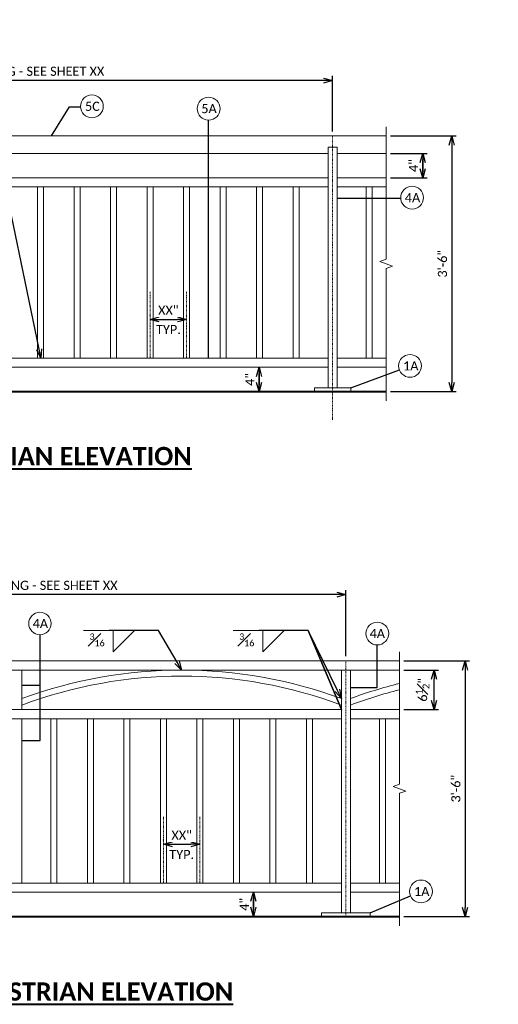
# Model space of a CAD drawing. Extents: x 5346 to 6997, y 23474 to 24083.
# Tile 17 of 25: x 6215 to 6294, y 23813 to 23975. Entities that reach past the tile are written whole.
import ezdxf
from ezdxf import colors
from ezdxf.entities.mleader import LeaderData, LeaderLine
from ezdxf.math import Vec2, Vec3

# ---------------------------------------------------------------- set-up
doc = ezdxf.new("R2010")
doc.units = 0
doc.header["$MEASUREMENT"] = 0
doc.linetypes.add('Wisdot4', pattern=[0.28125, 0.125, -0.0625, 0.03125, -0.0625])
for name, color, linetype, lineweight in [('B_ANNO_BREAK', 7, 'Continuous', 18), ('B_ANNO_DIM', 7, 'Continuous', 18), ('B_ANNO_TEXT', 7, 'Continuous', 18), ('B_ANNO_TEXT_TITLE', 7, 'Continuous', 40), ('B_CNTR', 1, 'Wisdot4', 18), ('B_CONC_PPT', 12, 'Continuous', 40), ('B_STEEL_RAIL', 92, 'Continuous', 18)]:
    doc.layers.add(name, color=color, linetype=linetype, lineweight=lineweight)
doc.styles.add('Annotative', font='calibri.ttf', dxfattribs={"height": 0.0625})
doc.styles.get("Standard").update_dxf_attribs({"font": 'calibri.ttf'})
doc.styles.add('Title', font='calibrib.ttf', dxfattribs={"height": 0.125})
doc.dimstyles.new('Annotative', dxfattribs={"dimscale": 0, "dimtxt": 0.0625, "dimasz": 0.0625, "dimexe": 0.03125, "dimexo": 0.03125, "dimgap": 0.03125, "dimtad": 1, "dimdec": 3, "dimzin": 3, "dimdsep": 46, "dimlunit": 4, "dimtxsty": 'Standard', "dimblk": 'OPEN30', "dimcen": 0.03125, "dimaunit": 1, "dimadec": 0, "dimazin": 3, "dimtfac": 0.75, "dimtdec": 3, "dimtofl": 0, "dimtmove": 0, "dimatfit": 3, "dimldrblk": 'OPEN30', "dimfxl": 1, "dimtfill": 1, "dimfrac": 1, "dimtolj": 1, "dimtzin": 0, "dimarcsym": 0})

# ---------------------------------------------------------------- blocks, each defined once
blk = doc.blocks.new('_Open30')
at = {"color": 0, "linetype": 'ByBlock', "lineweight": -2}
for p, q in [((-1, 0.27), (0, 0)), ((0, 0), (-1, -0.27)), ((0, 0), (-1, 0))]:
    blk.add_line(p, q, dxfattribs=at)
blk = doc.blocks.new('*D161')
at = {"layer": 'B_ANNO_DIM', "color": 0, "lineweight": -2, "transparency": 16777216}
for p, q in [((6276.1, 23952.93), (6282.12, 23952.93)), ((6281.37, 23950.43), (6281.37, 23951.93)), ((6281.37, 23951.43), (6281.37, 23949.93)), ((6276.1, 23948.93), (6282.12, 23948.93))]:
    blk.add_line(p, q, dxfattribs=at)
at = {"layer": 'Defpoints', "color": 0, "transparency": 16777216}
for p in [(6275.35, 23952.93), (6281.37, 23952.93), (6275.35, 23948.93)]:
    blk.add_point(p, dxfattribs=at)
at = {"layer": 'B_ANNO_DIM', "color": 0, "lineweight": -2, "transparency": 16777216, "xscale": 1.5, "yscale": 1.5, "zscale": 1.5}
for p, rotation in [((6281.37, 23952.93), 90), ((6281.37, 23948.93), 270)]:
    blk.add_blockref('_Open30', p, dxfattribs=dict(at, rotation=rotation))
at = {"layer": 'B_ANNO_DIM', "color": 0, "transparency": 16777216, "insert": (6279.86, 23950.93), "char_height": 1.5, "attachment_point": 5, "rotation": 90}
blk.add_mtext('\\A1;4"', dxfattribs=at)
blk = doc.blocks.new('*D156')
at = {"layer": 'B_ANNO_DIM', "color": 0, "lineweight": -2, "transparency": 16777216}
for p, q in [((6236.56, 23926.36), (6236.56, 23926.43)), ((6238.06, 23925.68), (6241.06, 23925.68))]:
    blk.add_line(p, q, dxfattribs=at)
at = {"layer": 'Defpoints', "color": 0, "transparency": 16777216}
for p in [(6236.56, 23925.61), (6242.56, 23925.68), (6242.56, 23925.68)]:
    blk.add_point(p, dxfattribs=at)
at = {"layer": 'B_ANNO_DIM', "color": 0, "lineweight": -2, "transparency": 16777216, "xscale": 1.5, "yscale": 1.5, "zscale": 1.5, "rotation": 180}
blk.add_blockref('_Open30', (6236.56, 23925.68), dxfattribs=at)
at = {"layer": 'B_ANNO_DIM', "color": 0, "lineweight": -2, "transparency": 16777216, "xscale": 1.5, "yscale": 1.5, "zscale": 1.5}
blk.add_blockref('_Open30', (6242.56, 23925.68), dxfattribs=at)
at = {"layer": 'B_ANNO_DIM', "color": 0, "transparency": 16777216, "insert": (6239.56, 23927.18), "char_height": 1.5, "attachment_point": 5, "bg_fill": 3, "box_fill_scale": 1.25, "bg_fill_color": 256, "bg_fill_true_color": 13158600, "bg_fill_transparency": 0}
blk.add_mtext('\\A1;XX"', dxfattribs=at)
blk = doc.blocks.new('*D157')
at = {"layer": 'B_ANNO_DIM', "color": 0, "lineweight": -2, "transparency": 16777216}
for p, q in [((6254.48, 23915.3), (6254.48, 23916.8)), ((6254.48, 23916.3), (6254.48, 23914.8))]:
    blk.add_line(p, q, dxfattribs=at)
at = {"layer": 'Defpoints', "color": 0, "transparency": 16777216}
for p in [(6254.48, 23917.8), (6254.48, 23913.8), (6254.48, 23913.8)]:
    blk.add_point(p, dxfattribs=at)
at = {"layer": 'B_ANNO_DIM', "color": 0, "lineweight": -2, "transparency": 16777216, "xscale": 1.5, "yscale": 1.5, "zscale": 1.5}
for p, rotation in [((6254.48, 23917.8), 90), ((6254.48, 23913.8), 270)]:
    blk.add_blockref('_Open30', p, dxfattribs=dict(at, rotation=rotation))
at = {"layer": 'B_ANNO_DIM', "color": 0, "transparency": 16777216, "insert": (6252.97, 23915.8), "char_height": 1.5, "attachment_point": 5, "rotation": 90}
blk.add_mtext('\\A1;4"', dxfattribs=at)
blk = doc.blocks.new('*D158')
at = {"layer": 'B_ANNO_DIM', "color": 0, "lineweight": -2, "transparency": 16777216}
for p, q in [((6276.1, 23955.81), (6286.9, 23955.81)), ((6286.15, 23954.31), (6286.15, 23915.3)), ((6276.1, 23913.8), (6286.9, 23913.8))]:
    blk.add_line(p, q, dxfattribs=at)
at = {"layer": 'Defpoints', "color": 0, "transparency": 16777216}
for p in [(6275.35, 23955.81), (6275.35, 23913.8), (6286.15, 23913.8)]:
    blk.add_point(p, dxfattribs=at)
at = {"layer": 'B_ANNO_DIM', "color": 0, "lineweight": -2, "transparency": 16777216, "xscale": 1.5, "yscale": 1.5, "zscale": 1.5}
for p, rotation in [((6286.15, 23955.81), 90), ((6286.15, 23913.8), 270)]:
    blk.add_blockref('_Open30', p, dxfattribs=dict(at, rotation=rotation))
at = {"layer": 'B_ANNO_DIM', "color": 0, "transparency": 16777216, "insert": (6284.63, 23934.81), "char_height": 1.5, "attachment_point": 5, "rotation": 90, "bg_fill": 3, "box_fill_scale": 1.25, "bg_fill_color": 256, "bg_fill_true_color": 13158600, "bg_fill_transparency": 0}
blk.add_mtext('\\A1;3\'-6"', dxfattribs=at)
blk = doc.blocks.new('*D159')
at = {"layer": 'B_ANNO_DIM', "color": 0, "lineweight": -2, "transparency": 16777216}
for p, q in [((6158.57, 23956.55), (6158.57, 23965.66)), ((6265.07, 23964.91), (6160.07, 23964.91)), ((6266.57, 23956.55), (6266.57, 23965.66))]:
    blk.add_line(p, q, dxfattribs=at)
at = {"layer": 'Defpoints', "color": 0, "transparency": 16777216}
for p in [(6158.57, 23964.91), (6158.57, 23955.8), (6266.57, 23955.8)]:
    blk.add_point(p, dxfattribs=at)
at = {"layer": 'B_ANNO_DIM', "color": 0, "lineweight": -2, "transparency": 16777216, "xscale": 1.5, "yscale": 1.5, "zscale": 1.5, "rotation": 180}
blk.add_blockref('_Open30', (6158.57, 23964.91), dxfattribs=at)
at = {"layer": 'B_ANNO_DIM', "color": 0, "lineweight": -2, "transparency": 16777216, "xscale": 1.5, "yscale": 1.5, "zscale": 1.5}
blk.add_blockref('_Open30', (6266.57, 23964.91), dxfattribs=at)
at = {"layer": 'B_ANNO_DIM', "color": 0, "transparency": 16777216, "insert": (6212.57, 23966.43), "char_height": 1.5, "attachment_point": 5, "bg_fill": 3, "box_fill_scale": 1.25, "bg_fill_color": 256, "bg_fill_true_color": 13158600, "bg_fill_transparency": 0}
blk.add_mtext('\\A1;FOR POST SPACING - SEE SHEET XX', dxfattribs=at)
blk = doc.blocks.new('*D163')
at = {"layer": 'B_ANNO_DIM', "color": 0, "lineweight": -2, "transparency": 16777216}
for p, q in [((6253.55, 23829.08), (6253.55, 23830.58)), ((6253.55, 23830.07), (6253.55, 23828.57))]:
    blk.add_line(p, q, dxfattribs=at)
at = {"layer": 'Defpoints', "color": 0, "transparency": 16777216}
for p in [(6253.55, 23831.57), (6253.55, 23827.58), (6253.55, 23827.58)]:
    blk.add_point(p, dxfattribs=at)
at = {"layer": 'B_ANNO_DIM', "color": 0, "lineweight": -2, "transparency": 16777216, "xscale": 1.5, "yscale": 1.5, "zscale": 1.5}
for p, rotation in [((6253.55, 23831.57), 90), ((6253.55, 23827.58), 270)]:
    blk.add_blockref('_Open30', p, dxfattribs=dict(at, rotation=rotation))
at = {"layer": 'B_ANNO_DIM', "color": 0, "transparency": 16777216, "insert": (6252.05, 23829.57), "char_height": 1.5, "attachment_point": 5, "rotation": 90}
blk.add_mtext('\\A1;4"', dxfattribs=at)
blk = doc.blocks.new('*D164')
at = {"layer": 'B_ANNO_DIM', "color": 0, "lineweight": -2, "transparency": 16777216}
for p, q in [((6278.29, 23868.06), (6283.99, 23868.06)), ((6283.24, 23863.07), (6283.24, 23866.56)), ((6278.29, 23861.57), (6283.99, 23861.57))]:
    blk.add_line(p, q, dxfattribs=at)
at = {"layer": 'Defpoints', "color": 0, "transparency": 16777216}
for p in [(6277.54, 23868.06), (6283.24, 23868.06), (6277.54, 23861.57)]:
    blk.add_point(p, dxfattribs=at)
at = {"layer": 'B_ANNO_DIM', "color": 0, "lineweight": -2, "transparency": 16777216, "xscale": 1.5, "yscale": 1.5, "zscale": 1.5}
for p, rotation in [((6283.24, 23868.06), 90), ((6283.24, 23861.57), 270)]:
    blk.add_blockref('_Open30', p, dxfattribs=dict(at, rotation=rotation))
at = {"layer": 'B_ANNO_DIM', "color": 0, "transparency": 16777216, "insert": (6281.35, 23864.81), "char_height": 1.5, "attachment_point": 5, "rotation": 90}
blk.add_mtext('\\A1;6{\\H0.75x;\\S1#2;}"', dxfattribs=at)
blk = doc.blocks.new('*D165')
at = {"layer": 'B_ANNO_DIM', "color": 0, "lineweight": -2, "transparency": 16777216}
for p, q in [((6278.29, 23869.57), (6289.09, 23869.57)), ((6288.34, 23868.07), (6288.34, 23829.07)), ((6278.29, 23827.57), (6289.09, 23827.57))]:
    blk.add_line(p, q, dxfattribs=at)
at = {"layer": 'Defpoints', "color": 0, "transparency": 16777216}
for p in [(6277.54, 23869.57), (6277.54, 23827.57), (6288.34, 23827.57)]:
    blk.add_point(p, dxfattribs=at)
at = {"layer": 'B_ANNO_DIM', "color": 0, "lineweight": -2, "transparency": 16777216, "xscale": 1.5, "yscale": 1.5, "zscale": 1.5}
for p, rotation in [((6288.34, 23869.57), 90), ((6288.34, 23827.57), 270)]:
    blk.add_blockref('_Open30', p, dxfattribs=dict(at, rotation=rotation))
at = {"layer": 'B_ANNO_DIM', "color": 0, "transparency": 16777216, "insert": (6286.83, 23848.57), "char_height": 1.5, "attachment_point": 5, "rotation": 90, "bg_fill": 3, "box_fill_scale": 1.25, "bg_fill_color": 256, "bg_fill_true_color": 13158600, "bg_fill_transparency": 0}
blk.add_mtext('\\A1;3\'-6"', dxfattribs=at)
blk = doc.blocks.new('*D166')
at = {"layer": 'B_ANNO_DIM', "color": 0, "lineweight": -2, "transparency": 16777216}
for p, q in [((6160.75, 23870.32), (6160.75, 23881.2)), ((6268.75, 23870.32), (6268.75, 23881.2)), ((6267.25, 23880.45), (6162.25, 23880.45))]:
    blk.add_line(p, q, dxfattribs=at)
at = {"layer": 'Defpoints', "color": 0, "transparency": 16777216}
for p in [(6160.75, 23880.45), (6160.75, 23869.57), (6268.75, 23869.57)]:
    blk.add_point(p, dxfattribs=at)
at = {"layer": 'B_ANNO_DIM', "color": 0, "lineweight": -2, "transparency": 16777216, "xscale": 1.5, "yscale": 1.5, "zscale": 1.5, "rotation": 180}
blk.add_blockref('_Open30', (6160.75, 23880.45), dxfattribs=at)
at = {"layer": 'B_ANNO_DIM', "color": 0, "lineweight": -2, "transparency": 16777216, "xscale": 1.5, "yscale": 1.5, "zscale": 1.5}
blk.add_blockref('_Open30', (6268.75, 23880.45), dxfattribs=at)
at = {"layer": 'B_ANNO_DIM', "color": 0, "transparency": 16777216, "insert": (6214.75, 23881.97), "char_height": 1.5, "attachment_point": 5, "bg_fill": 3, "box_fill_scale": 1.25, "bg_fill_color": 256, "bg_fill_true_color": 13158600, "bg_fill_transparency": 0}
blk.add_mtext('\\A1;FOR POST SPACING - SEE SHEET XX', dxfattribs=at)
blk = doc.blocks.new('*D171')
at = {"layer": 'B_ANNO_DIM', "color": 0, "lineweight": -2, "transparency": 16777216}
for p, q in [((6238.75, 23840.11), (6238.75, 23840.18)), ((6240.25, 23839.43), (6243.25, 23839.43))]:
    blk.add_line(p, q, dxfattribs=at)
at = {"layer": 'Defpoints', "color": 0, "transparency": 16777216}
for p in [(6238.75, 23839.36), (6244.75, 23839.43), (6244.75, 23839.43)]:
    blk.add_point(p, dxfattribs=at)
at = {"layer": 'B_ANNO_DIM', "color": 0, "lineweight": -2, "transparency": 16777216, "xscale": 1.5, "yscale": 1.5, "zscale": 1.5, "rotation": 180}
blk.add_blockref('_Open30', (6238.75, 23839.43), dxfattribs=at)
at = {"layer": 'B_ANNO_DIM', "color": 0, "lineweight": -2, "transparency": 16777216, "xscale": 1.5, "yscale": 1.5, "zscale": 1.5}
blk.add_blockref('_Open30', (6244.75, 23839.43), dxfattribs=at)
at = {"layer": 'B_ANNO_DIM', "color": 0, "transparency": 16777216, "insert": (6241.75, 23840.93), "char_height": 1.5, "attachment_point": 5, "bg_fill": 3, "box_fill_scale": 1.25, "bg_fill_color": 256, "bg_fill_true_color": 13158600, "bg_fill_transparency": 0}
blk.add_mtext('\\A1;XX"', dxfattribs=at)

msp = doc.modelspace()

# ---------------------------------------------------------------- linework, layer by layer
at = {"layer": 'B_ANNO_BREAK', "linetype": 'Continuous', "flags": 128}
for points in [[(6275.3538, 23957.3048), (6275.3538, 23935.5548), (6274.3235, 23935.1798), (6276.3841, 23934.4298), (6275.3538, 23934.0548), (6275.3538, 23912.3048)], [(6277.5448, 23871.0655), (6277.5448, 23849.3155), (6276.5145, 23848.9405), (6278.5751, 23848.1905), (6277.5448, 23847.8155), (6277.5448, 23826.0655)]]:
    msp.add_lwpolyline(points, dxfattribs=at)
at = {"layer": 'B_ANNO_DIM'}
for p, q in [((6229.8374, 23874.5735), (6225.5962, 23874.5735)), ((6254.4347, 23874.5735), (6250.1936, 23874.5735))]:
    msp.add_line(p, q, dxfattribs=at)
for points in [[(6230.5162, 23874.5735), (6230.5162, 23871.0695), (6234.0042, 23874.5735)], [(6255.1136, 23874.5735), (6255.1136, 23871.0695), (6258.6016, 23874.5735)]]:
    msp.add_lwpolyline(points, dxfattribs=at)
for centre, radius in [((6226.9937, 23960.6715), 1.8717), ((6246.1857, 23960.2938), 1.8717), ((6279.2925, 23918.04), 1.8717), ((6218.4604, 23875.7095), 1.84), ((6273.9106, 23874.0605), 1.8717), ((6281.0968, 23831.6876), 1.8717)]:
    msp.add_circle(centre, radius, dxfattribs=at)
at = {"layer": 'B_CNTR'}
for p, q in [((6266.5706, 23955.8048), (6266.5706, 23909.1858)), ((6268.7481, 23869.5655), (6268.7615, 23827.5655)), ((6238.7464, 23843.926), (6238.7464, 23833.0615)), ((6244.7464, 23843.926), (6244.7464, 23833.0615))]:
    msp.add_line(p, q, dxfattribs=at)
at = {"layer": 'B_CONC_PPT'}
for p, q in [((6131.3897, 23913.8048), (6275.3538, 23913.8048)), ((6134.5756, 23827.5655), (6277.5448, 23827.5655))]:
    msp.add_line(p, q, dxfattribs=at)
at = {"layer": 'B_STEEL_RAIL'}
for p, q in [((6159.3226, 23952.9298), (6265.8186, 23952.9298)), ((6267.3226, 23952.9298), (6275.3538, 23952.9298)), ((6159.3226, 23948.9298), (6265.8186, 23948.9298)), ((6267.3226, 23948.9298), (6275.3538, 23948.9298)), ((6159.3226, 23947.4298), (6265.8186, 23947.4298)), ((6218.0666, 23947.4298), (6218.0666, 23919.3088)), ((6219.0666, 23947.4298), (6219.0666, 23919.3088)), ((6224.0666, 23947.4298), (6224.0666, 23919.3088)), ((6225.0666, 23947.4298), (6225.0666, 23919.3088)), ((6230.0666, 23947.4298), (6230.0666, 23919.3088)), ((6231.0666, 23947.4298), (6231.0666, 23919.3088)), ((6236.0666, 23947.4298), (6236.0666, 23919.3088)), ((6237.0666, 23947.4298), (6237.0666, 23919.3088)), ((6242.0666, 23947.4298), (6242.0666, 23919.3088)), ((6243.0666, 23947.4298), (6243.0666, 23919.3088)), ((6248.0666, 23947.4298), (6248.0666, 23919.3088)), ((6249.0666, 23947.4298), (6249.0666, 23919.3088)), ((6254.0666, 23947.4298), (6254.0666, 23919.3088)), ((6255.0666, 23947.4298), (6255.0666, 23919.3088)), ((6260.0666, 23947.4298), (6260.0666, 23919.3088)), ((6261.0666, 23947.4298), (6261.0666, 23919.3088)), ((6267.3226, 23947.4298), (6275.3538, 23947.4298)), ((6272.0666, 23947.4298), (6272.0666, 23919.3088)), ((6273.0666, 23947.4298), (6273.0666, 23919.3088)), ((6159.3226, 23919.3088), (6265.8186, 23919.3088)), ((6267.3226, 23919.3088), (6275.3538, 23919.3088)), ((6159.3226, 23917.8048), (6265.8186, 23917.8048)), ((6267.3226, 23917.8048), (6275.3538, 23917.8048)), ((6215.5004, 23868.0615), (6215.5004, 23861.5655)), ((6268.0044, 23868.0615), (6268.0044, 23828.1895)), ((6269.5004, 23868.0615), (6269.5004, 23828.1895)), ((6161.5004, 23861.5655), (6268.0044, 23861.5655)), ((6277.5448, 23861.5655), (6269.5004, 23861.5655)), ((6161.5004, 23860.0615), (6268.0044, 23860.0615)), ((6215.5004, 23860.0615), (6215.5004, 23833.0615)), ((6220.2524, 23860.0615), (6220.2524, 23833.0615)), ((6221.2524, 23860.0615), (6221.2524, 23833.0615)), ((6226.2524, 23860.0615), (6226.2524, 23833.0615)), ((6227.2524, 23860.0615), (6227.2524, 23833.0615)), ((6232.2524, 23860.0615), (6232.2524, 23833.0615)), ((6233.2524, 23860.0615), (6233.2524, 23833.0615)), ((6238.2524, 23860.0615), (6238.2524, 23833.0615)), ((6239.2524, 23860.0615), (6239.2524, 23833.0615)), ((6244.2524, 23860.0615), (6244.2524, 23833.0615)), ((6245.2524, 23860.0615), (6245.2524, 23833.0615)), ((6250.2524, 23860.0615), (6250.2524, 23833.0615)), ((6251.2524, 23860.0615), (6251.2524, 23833.0615)), ((6256.2524, 23860.0615), (6256.2524, 23833.0615)), ((6257.2524, 23860.0615), (6257.2524, 23833.0615)), ((6262.2524, 23860.0615), (6262.2524, 23833.0615)), ((6263.2524, 23860.0615), (6263.2524, 23833.0615)), ((6277.5448, 23860.0615), (6269.5004, 23860.0615)), ((6274.2524, 23860.0615), (6274.2524, 23833.0615)), ((6275.2524, 23860.0615), (6275.2524, 23833.0615)), ((6161.5004, 23833.0615), (6268.0044, 23833.0615)), ((6277.5448, 23833.0615), (6269.5004, 23833.0615)), ((6161.5004, 23831.5655), (6268.0044, 23831.5655)), ((6277.5448, 23831.5655), (6269.5004, 23831.5655))]:
    msp.add_line(p, q, dxfattribs=at)
for points in [[(6146.5706, 23955.8048), (6275.3538, 23955.8048)], [(6265.8186, 23914.4368), (6265.8186, 23953.9648), (6267.3226, 23953.9648), (6267.3226, 23914.4368)], [(6263.5706, 23913.8048), (6263.5706, 23914.4368), (6269.5706, 23914.4368), (6269.5706, 23913.8048)], [(6148.7564, 23869.5655), (6277.5448, 23869.5655)], [(6148.7564, 23868.0615), (6277.5448, 23868.0615)], [(6264.7564, 23827.5655), (6264.7564, 23828.1895), (6272.7564, 23828.1895), (6272.7564, 23827.5655)]]:
    msp.add_lwpolyline(points, dxfattribs=at)
for centre, radius, start, end in [((6241.7524, 23792.1576), 75.9079, 69.768517, 110.231483), ((6241.7524, 23792.1576), 74.9079, 69.486361, 110.513642), ((6295.7524, 23792.1576), 75.9079, 103.878586, 110.231483), ((6295.7524, 23792.1576), 74.9079, 104.067649, 110.513639)]:
    msp.add_arc(centre, radius, start, end, dxfattribs=at)

# ---------------------------------------------------------------- texts
at = {"layer": 'B_ANNO_DIM', "char_height": 1.5, "attachment_point": 5, "line_spacing_factor": 0.8, "style": 'Annotative'}
for insert in [(6279.4099, 23918.04), (6281.2142, 23831.6876)]:
    msp.add_mtext('1A', dxfattribs=dict(at, insert=insert))
at = {"layer": 'B_ANNO_TEXT', "char_height": 1.5, "attachment_point": 5, "line_spacing_factor": 0.8, "style": 'Annotative'}
for s, insert in [('5C', (6227.0829, 23960.6715)), ('5A', (6246.2519, 23960.2938)), ('4A', (6218.5277, 23875.7095)), ('4A', (6273.9106, 23874.0605))]:
    msp.add_mtext(s, dxfattribs=dict(at, insert=insert))
at = {"layer": 'B_ANNO_TEXT_TITLE', "char_height": 3, "attachment_point": 1, "line_spacing_factor": 0.8, "style": 'Title'}
for s, insert in [('{\\LTYPE C2 PEDESTRIAN ELEVATION}', (6180.3037, 23904.714)), ('{\\LTYPE C3 PEDESTRIAN ELEVATION}', (6187.1237, 23816.7476))]:
    msp.add_mtext(s, dxfattribs=dict(at, insert=insert))

# ---------------------------------------------------------------- dimensions: what is measured, and where the dimension line sits
at = {"layer": 'B_ANNO_DIM'}
for base, p1, p2, override, picture, middle in [((6281.3666, 23952.9298), (6275.3538, 23948.9298), (6275.3538, 23952.9298), {"dimtfill": 0}, '*D161', (6279.8631, 23950.9298)), ((6283.2407, 23868.0615), (6277.5448, 23861.5655), (6277.5448, 23868.0615), {"dimtfill": 0, "dimtfillclr": 3}, '*D164', (6281.3478, 23864.8135))]:
    dim = msp.add_linear_dim(base=base, p1=p1, p2=p2, angle=90, dimstyle='Annotative', override=override, dxfattribs=at)
    dim.commit()
    dim.dimension.update_dxf_attribs({"geometry": picture, "text_midpoint": middle})
for base, p1, p2, override, picture, middle in [((6254.4771, 23913.8008), (6254.4771, 23917.8008), (6254.4771, 23913.8008), {"dimtfill": 0}, '*D157', (6254.4771, 23915.8008)), ((6253.5531, 23827.5755), (6253.5531, 23831.5715), (6253.5531, 23827.5755), {"dimtfill": 0, "dimtfillclr": 3}, '*D163', (6253.5531, 23829.5735))]:
    dim = msp.add_linear_dim(base=base, p1=p1, p2=p2, angle=90, dimstyle='Annotative', override=override, dxfattribs=at)
    dim.commit()
    dim.dimension.update_dxf_attribs({"geometry": picture, "text_midpoint": middle, "dimtype": 160})

# ---------------------------------------------------------------- leaders
for points in [[(6220.3477, 23955.8048), (6223.3218, 23960.6124), (6225.1228, 23960.6124)], [(6246.1761, 23919.3088), (6246.1761, 23958.4221)], [(6246.1761, 23948.9298), (6246.1761, 23958.4221)], [(6269.5706, 23914.4368), (6277.5374, 23917.3895)], [(6215.5004, 23856.4775), (6218.5175, 23856.4775), (6218.5175, 23873.8704)], [(6215.5004, 23865.6029), (6218.5175, 23865.6029), (6218.5175, 23873.8704)], [(6272.7564, 23828.1895), (6279.3707, 23830.9636)]]:
    msp.add_leader(points, dimstyle='Annotative', override={"dimscale": 0}, dxfattribs=at)
ml = msp.add_multileader_mtext('Standard', dxfattribs=at)
ml.set_content('\\A1;{\\H1x;\\P\\H0.7x;\\S3#16;}', color=256)
ml.set_leader_properties()
ml.set_arrow_properties(name='OPEN30')
ml.build(insert=Vec2(0, 0))
ml.multileader.update_dxf_attribs({"dogleg_length": 0.0625, "arrow_head_size": 1.5, "scale": 24})
ctx = ml.context
ctx.base_point, ctx.scale, ctx.char_height, ctx.arrow_head_size, ctx.landing_gap_size, ctx.plane_origin = Vec3(6197.7904, 23961.5475), 24, 1.5, 1.5, 0.75, Vec3(6219.5797, 23937.5395)
notes = []
notes.append((ctx, [(0, (1, 1, 0), (6203.2663, 23961.5475), (-1, 0), 1.5, [(0, [(6218.6315, 23919.3088), (6209.8531, 23961.5475)], 0, [])])]))
ctx.mtext.insert, ctx.mtext.line_spacing_factor, ctx.mtext.flow_direction = Vec3(6198.5404, 23962.2975), 0.5, 5
ml = msp.add_multileader_mtext('Standard', dxfattribs=at)
ml.set_content('\\A1;{\\H1x;\\P\\H0.7x;\\S3#16;}', color=256)
ml.set_leader_properties()
ml.set_arrow_properties(name='OPEN30')
ml.build(insert=Vec2(0, 0))
ml.multileader.update_dxf_attribs({"dogleg_length": 0.0625, "arrow_head_size": 1.5, "scale": 24})
ctx = ml.context
ctx.base_point, ctx.scale, ctx.char_height, ctx.arrow_head_size, ctx.landing_gap_size, ctx.plane_origin = Vec3(6225.8615, 23874.5735), 24, 1.5, 1.5, 0.75, Vec3(6247.6508, 23850.5655)
notes.append((ctx, [(0, (1, 1, 0), (6231.3374, 23874.5735), (-1, 0), 1.5, [(0, [(6241.7524, 23868.0655), (6237.9242, 23874.5735)], 0, [])])]))
ctx.mtext.insert, ctx.mtext.line_spacing_factor, ctx.mtext.flow_direction = Vec3(6226.6115, 23875.3235), 0.5, 5
ml = msp.add_multileader_mtext('Standard', dxfattribs=at)
ml.set_content('\\A1;{\\H1x;\\P\\H0.7x;\\S3#16;}', color=256)
ml.set_leader_properties()
ml.set_arrow_properties(name='OPEN30')
ml.build(insert=Vec2(0, 0))
ml.multileader.update_dxf_attribs({"dogleg_length": 0.0625, "arrow_head_size": 1.5, "scale": 24})
ctx = ml.context
ctx.base_point, ctx.scale, ctx.char_height, ctx.arrow_head_size, ctx.landing_gap_size, ctx.plane_origin = Vec3(6250.4589, 23874.5735), 24, 1.5, 1.5, 0.75, Vec3(6272.2481, 23850.5655)
notes.append((ctx, [(0, (1, 1, 0), (6255.9347, 23874.5735), (-1, 0), 1.5, [(1, [(6268.0024, 23863.3822), (6262.5216, 23874.5735), (6268.0044, 23861.5655), (6262.5216, 23874.5735)], 0, [])])]))
ctx.mtext.insert, ctx.mtext.line_spacing_factor, ctx.mtext.flow_direction = Vec3(6251.2089, 23875.3235), 0.5, 5
for ctx, leaders in notes:
    for number, flags, end, landing, length, lines in leaders:
        leader = LeaderData()
        leader.index, (leader.has_last_leader_line, leader.has_dogleg_vector, leader.attachment_direction) = number, flags
        leader.last_leader_point, leader.dogleg_vector, leader.dogleg_length = Vec3(end), Vec3(landing), length
        for number, points, colour, breaks in lines:
            line = LeaderLine()
            line.index, line.vertices, line.color, line.breaks = number, Vec3.list(points), colors.encode_raw_color(colour), breaks
            leader.lines.append(line)
        ctx.leaders.append(leader)

# ---------------------------------------------------------------- next in the draw order: dimensions: what is measured, and where the dimension line sits
for base, p1, p2, picture, middle in [((6158.5706, 23964.9106), (6266.5706, 23955.8048), (6158.5706, 23955.8048), '*D159', (6212.5706, 23966.4291)), ((6160.7481, 23880.4532), (6268.7481, 23869.5655), (6160.7481, 23869.5655), '*D166', (6214.7481, 23881.9716))]:
    dim = msp.add_linear_dim(base=base, p1=p1, p2=p2, text='FOR POST SPACING - SEE SHEET XX', dimstyle='Annotative', dxfattribs=at)
    dim.commit()
    dim.dimension.update_dxf_attribs({"geometry": picture, "text_midpoint": middle})
for base, p1, p2, picture, middle in [((6286.1531, 23913.8048), (6275.3538, 23955.8088), (6275.3538, 23913.8048), '*D158', (6284.6346, 23934.8068)), ((6288.3441, 23827.5655), (6277.5448, 23869.5695), (6277.5448, 23827.5655), '*D165', (6286.8256, 23848.5675))]:
    dim = msp.add_linear_dim(base=base, p1=p1, p2=p2, angle=90, dimstyle='Annotative', override={"dimsah": 1}, dxfattribs=at)
    dim.commit()
    dim.dimension.update_dxf_attribs({"geometry": picture, "text_midpoint": middle})
for base, p1, p2, picture, middle in [((6242.5606, 23925.6778), (6236.5606, 23925.6115), (6242.5606, 23925.6778), '*D156', (6239.5606, 23927.1813)), ((6244.7464, 23839.4304), (6238.7464, 23839.3641), (6244.7464, 23839.4304), '*D171', (6241.7464, 23840.9339))]:
    dim = msp.add_linear_dim(base=base, p1=p1, p2=p2, text='XX"', dimstyle='Annotative', override={"dimscale": 24, "dimsah": 1}, dxfattribs=at)
    dim.commit()
    dim.dimension.update_dxf_attribs({"geometry": picture, "text_midpoint": middle})

# ---------------------------------------------------------------- next in the draw order: linework, layer by layer
msp.add_circle((6279.6386, 23945.6728), 1.8717, dxfattribs=at)
at = {"layer": 'B_CNTR'}
for p, q in [((6236.5606, 23930.1734), (6236.5606, 23919.3088)), ((6242.5606, 23930.1734), (6242.5606, 23919.3088))]:
    msp.add_line(p, q, dxfattribs=at)

# ---------------------------------------------------------------- next in the draw order: texts
at = {"layer": 'B_ANNO_DIM', "insert": (6241.7629, 23837.7583), "char_height": 1.5, "attachment_point": 5, "bg_fill": 3, "box_fill_scale": 1.25, "bg_fill_color": 256, "bg_fill_true_color": 13158600, "bg_fill_transparency": 0}
msp.add_mtext('\\A1;TYP.', dxfattribs=at)
at = {"layer": 'B_ANNO_TEXT', "insert": (6279.7018, 23945.6728), "char_height": 1.5, "attachment_point": 5, "line_spacing_factor": 0.8, "style": 'Annotative'}
msp.add_mtext('4A', dxfattribs=at)

# ---------------------------------------------------------------- next in the draw order: leaders
at = {"layer": 'B_ANNO_DIM'}
for points in [[(6267.3226, 23945.5744), (6277.7694, 23945.5744)], [(6269.5004, 23865.2206), (6273.9106, 23865.2206), (6273.9106, 23872.1887)]]:
    msp.add_leader(points, dimstyle='Annotative', override={"dimscale": 0}, dxfattribs=at)

# ---------------------------------------------------------------- next in the draw order: texts
at = {"layer": 'B_ANNO_DIM', "insert": (6239.577, 23924.0057), "char_height": 1.5, "attachment_point": 5, "bg_fill": 3, "box_fill_scale": 1.25, "bg_fill_color": 256, "bg_fill_true_color": 13158600, "bg_fill_transparency": 0}
msp.add_mtext('\\A1;TYP.', dxfattribs=at)

doc.saveas('drawing.dxf')
